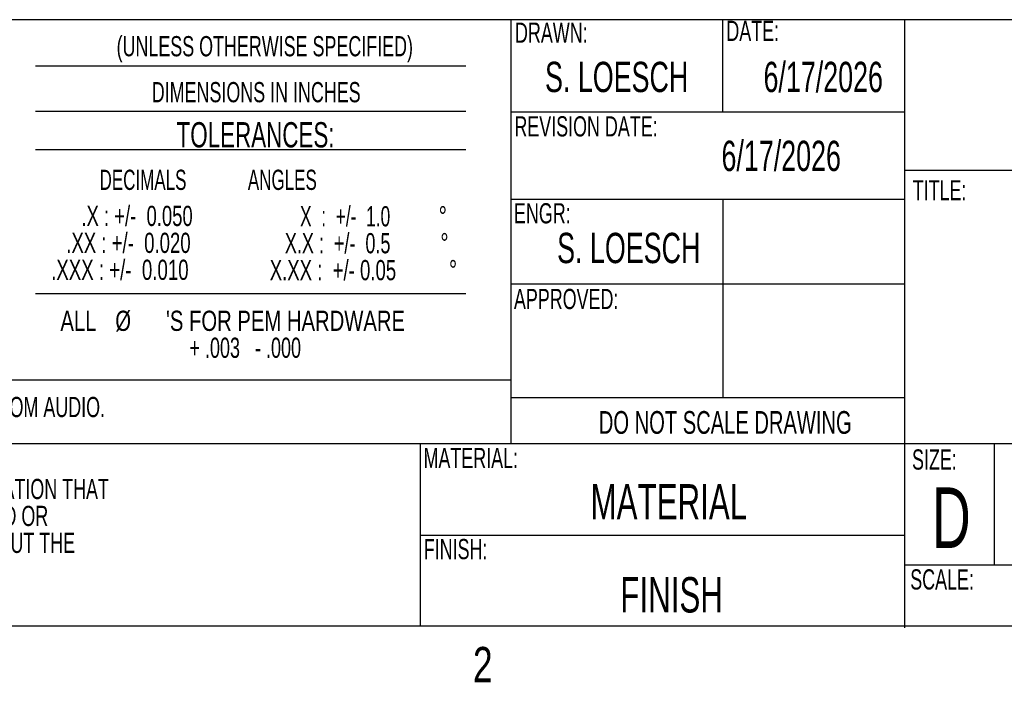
# Model space of a CAD drawing. Header units: inches. Extents: x 0.3 to 33.8, y 0.2 to 21.7.
# Tile 57 of 90: x 24.8 to 28.8, y 0.2 to 2.9. Entities that reach past the tile are written whole.
import ezdxf

# ---------------------------------------------------------------- set-up
doc = ezdxf.new("R2010")
doc.units = ezdxf.units.IN
doc.header["$MEASUREMENT"] = 0
doc.layers.add('BORDERS', color=7, linetype='Continuous')
doc.styles.add('SLDTEXTSTYLE0', font='TXT', dxfattribs={"width": 0.75})
doc.styles.add('SLDTEXTSTYLE10', font='TXT', dxfattribs={"width": 0.666667})
doc.styles.add('SLDTEXTSTYLE3', font='TXT', dxfattribs={"width": 0.663})
doc.styles.add('SLDTEXTSTYLE5', font='TXT', dxfattribs={"width": 0.683333})
doc.styles.add('SLDTEXTSTYLE6', font='TXT', dxfattribs={"width": 0.6875})
doc.styles.add('SLDTEXTSTYLE7', font='TXT', dxfattribs={"width": 0.691176})
doc.styles.add('SLDTEXTSTYLE8', font='TXT', dxfattribs={"width": 0.62963})
doc.styles.add('SLDTEXTSTYLE9', font='TXT', dxfattribs={"width": 0.642857})

# ---------------------------------------------------------------- blocks, each defined once
blk = doc.blocks.new('SW_NOTE_0_5')
at = {"layer": 'BORDERS', "color": 0, "char_height": 0.083333, "attachment_point": 1, "style": 'SLDTEXTSTYLE3'}
for s, insert in [('THIS IS CONFIDENTIAL AND PROPRIETARY INFORMATION THAT', (0, 0.1074)), ('BELONGS TO WISDOM AUDIO.   IT MAY NOT BE USED OR', (0, -0.0037)), ('REPRODUCED IN ANY MEDIA OR DISCLOSED WITHOUT THE', (0, -0.1148)), ('PRIOR WRITTEN CONSENT OF OWNER.', (0, -0.2259))]:
    blk.add_mtext(s, dxfattribs=dict(at, insert=insert))
blk = doc.blocks.new('SW_NOTE_0_7')
at = {"layer": 'BORDERS', "color": 0, "char_height": 0.083333, "attachment_point": 1}
for s, insert, style in [('.X : +/-  0.050', (0.125, 0.1074), 'SLDTEXTSTYLE5'), ('.XX : +/-  0.020', (0.0625, -0.0037), 'SLDTEXTSTYLE6'), ('.XXX : +/-  0.010', (0, -0.1148), 'SLDTEXTSTYLE7')]:
    blk.add_mtext(s, dxfattribs=dict(at, insert=insert, style=style))
blk = doc.blocks.new('SW_NOTE_0_8')
at = {"layer": 'BORDERS', "color": 0, "attachment_point": 1}
for s, insert, char_height, style in [('X  :  +/-  1.0', (0.125, 0.1074), 0.083333, 'SLDTEXTSTYLE9'), ('%%d', (0.6975, 0.1074), 0.08333, 'SLDTEXTSTYLE0'), ('X.X :  +/-  0.5', (0.0625, -0.0037), 0.083333, 'SLDTEXTSTYLE10'), ('%%d', (0.7045, -0.0037), 0.08333, 'SLDTEXTSTYLE0'), ('X.XX :  +/- 0.05', (0, -0.1148), 0.083333, 'SLDTEXTSTYLE6'), ('%%d', (0.7398, -0.1148), 0.08333, 'SLDTEXTSTYLE0')]:
    blk.add_mtext(s, dxfattribs=dict(at, insert=insert, char_height=char_height, style=style))
blk = doc.blocks.new('SW_NOTE_0_9')
at = {"layer": 'BORDERS', "color": 0, "attachment_point": 2}
for s, insert, char_height, style in [('ALL', (0.0872, 0.1074), 0.08333, 'SLDTEXTSTYLE0'), ('%%c', (0.2718, 0.1074), 0.08333, 'SLDTEXTSTYLE0'), ("'S FOR PEM HARDWARE", (0.9419, 0.1074), 0.083333, 'SLDTEXTSTYLE0'), ('+ .003   - .000', (0.7756, -0.0037), 0.083333, 'SLDTEXTSTYLE10')]:
    blk.add_mtext(s, dxfattribs=dict(at, insert=insert, char_height=char_height, style=style))

msp = doc.modelspace()

# ---------------------------------------------------------------- linework, layer by layer
at = {"layer": 'BORDERS', "lineweight": 25}
for p, q in [((33.52288, 2.9106), (22.5761, 2.9106)), ((0.52288, 0.4106), (33.52288, 0.4106))]:
    msp.add_line(p, q, dxfattribs=at)
at = {"layer": 'BORDERS'}
for p, q in [((26.77788, 2.9106), (26.77788, 1.1606)), ((27.65288, 2.5306), (27.65288, 2.9106)), ((28.40288, 2.9106), (28.40288, 0.40227)), ((24.8157, 2.72046), (26.59231, 2.72046)), ((24.8157, 2.53301), (26.59231, 2.53301)), ((26.77788, 2.5306), (28.40288, 2.5306)), ((24.8157, 2.37571), (26.59231, 2.37571)), ((28.40288, 2.2906), (33.52264, 2.2906)), ((27.65288, 2.16988), (27.65288, 1.35166)), ((24.8157, 1.78184), (26.59231, 1.78184)), ((26.77788, 1.42375), (24.64667, 1.42375)), ((26.40288, 1.1606), (22.5761, 1.1606)), ((33.52284, 1.1606), (26.40288, 1.1606)), ((26.40288, 1.1606), (26.40288, 0.4106)), ((28.77288, 1.1606), (28.77288, 0.6606)), ((26.40288, 0.78462), (28.40288, 0.78462)), ((33.52284, 0.6606), (28.40288, 0.6606))]:
    msp.add_line(p, q, dxfattribs=at)
at = {"layer": 'BORDERS', "color": 250}
for p, q in [((26.77788, 2.16988), (28.40288, 2.16988)), ((26.77788, 1.82127), (28.40288, 1.82127)), ((26.77788, 1.35166), (28.40288, 1.35166))]:
    msp.add_line(p, q, dxfattribs=at)

# ---------------------------------------------------------------- block references
at = {"layer": 'BORDERS'}
for name, p in [('SW_NOTE_0_7', (24.88024, 2.03549)), ('SW_NOTE_0_8', (25.78244, 2.03405)), ('SW_NOTE_0_9', (24.90565, 1.60283)), ('SW_NOTE_0_5', (22.81992, 0.90906))]:
    msp.add_blockref(name, p, dxfattribs=at)

# ---------------------------------------------------------------- texts
for s, insert, char_height, attachment_point, style in [('DRAWN:', (26.79476, 2.89866), 0.083333, 1, 'SLDTEXTSTYLE3'), ('DATE:', (27.667, 2.90631), 0.083333, 1, 'SLDTEXTSTYLE3'), ('S. LOESCH', (27.21417, 2.73703), 0.125, 2, 'SLDTEXTSTYLE3'), ('6/17/2026', (28.06685, 2.73703), 0.125, 2, 'SLDTEXTSTYLE3'), ('TOLERANCES:', (25.724, 2.48797), 0.1041667, 2, 'SLDTEXTSTYLE3'), ('REVISION DATE:', (26.79223, 2.51229), 0.0833333, 1, 'SLDTEXTSTYLE3'), ('6/17/2026', (27.89339, 2.41139), 0.125, 2, 'SLDTEXTSTYLE3'), ('DECIMALS             ANGLES', (25.07999, 2.29179), 0.0833333, 1, 'SLDTEXTSTYLE8'), ('TITLE:', (28.43625, 2.24862), 0.083333, 1, 'SLDTEXTSTYLE3'), ('ENGR:', (26.79051, 2.15373), 0.083333, 1, 'SLDTEXTSTYLE3'), ('S. LOESCH', (27.26419, 2.03148), 0.125, 2, 'SLDTEXTSTYLE3'), ('APPROVED:', (26.79035, 1.80022), 0.083333, 1, 'SLDTEXTSTYLE3'), ('Copyright 2025  WISDOM AUDIO.', (24.53818, 1.35467), 0.0833333, 2, 'SLDTEXTSTYLE3'), ('DO NOT SCALE DRAWING', (27.66251, 1.29623), 0.09375, 2, 'SLDTEXTSTYLE3'), ('MATERIAL:', (26.41724, 1.14421), 0.083333, 1, 'SLDTEXTSTYLE3'), ('SIZE:', (28.43335, 1.13808), 0.083333, 1, 'SLDTEXTSTYLE3'), ('MATERIAL', (27.42967, 0.99477), 0.145833, 2, 'SLDTEXTSTYLE3'), ('D', (28.59546, 0.98135), 0.25, 2, 'SLDTEXTSTYLE3'), ('FINISH:', (26.41821, 0.76861), 0.083333, 1, 'SLDTEXTSTYLE3'), ('FINISH', (27.44104, 0.61123), 0.145833, 2, 'SLDTEXTSTYLE3'), ('SCALE:', (28.42591, 0.64347), 0.083333, 1, 'SLDTEXTSTYLE3')]:
    msp.add_mtext(s, dxfattribs=dict(at, insert=insert, char_height=char_height, attachment_point=attachment_point, style=style))
at = {"layer": 'BORDERS', "color": 250, "char_height": 0.0833333, "attachment_point": 2, "style": 'SLDTEXTSTYLE3'}
for s, insert in [('(UNLESS OTHERWISE SPECIFIED)', (25.762, 2.84297)), ('DIMENSIONS IN INCHES', (25.7266, 2.65341))]:
    msp.add_mtext(s, dxfattribs=dict(at, insert=insert))
at = {"layer": 'BORDERS', "color": 7, "insert": (26.62088, 0.32322), "char_height": 0.14583, "attachment_point": 1, "style": 'SLDTEXTSTYLE0'}
msp.add_mtext('2', dxfattribs=at)

doc.saveas('drawing.dxf')
